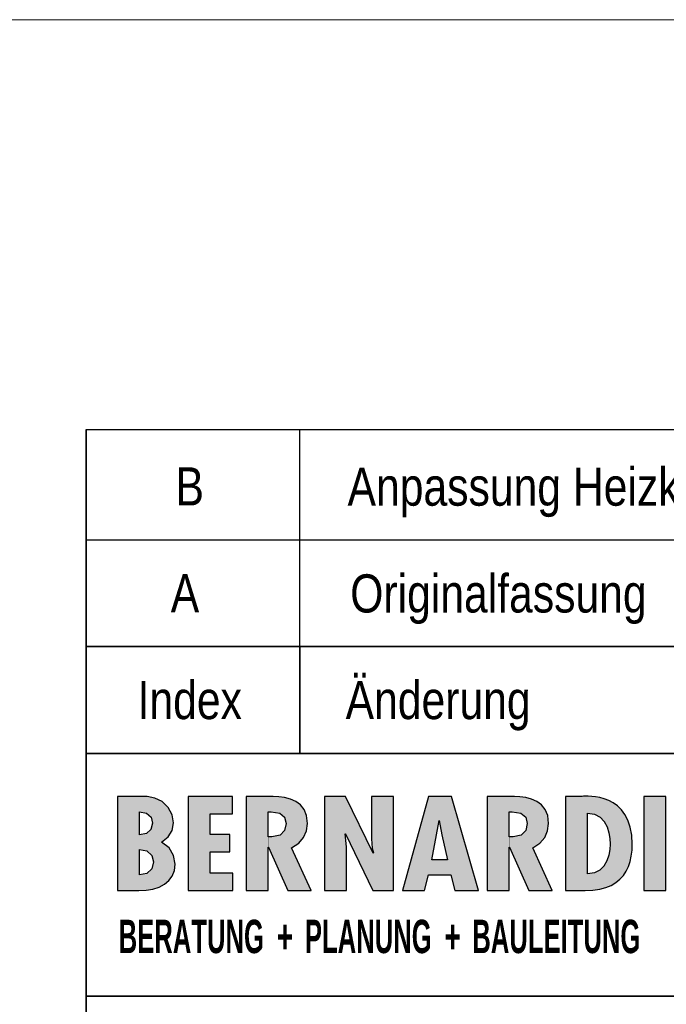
# Model space of a CAD drawing. Extents: x -88 to 926, y 37 to 334.
# Tile 6 of 12: x 738 to 779, y 104 to 166. Entities that reach past the tile are written whole.
import ezdxf

# ---------------------------------------------------------------- set-up
doc = ezdxf.new("R2010")
doc.units = 0
doc.layers.get('0').update_dxf_attribs({"lineweight": 13})
doc.layers.add('X_BI_Geometrie', color=7, linetype='Continuous', lineweight=13)
doc.layers.add('X_BI_Text', color=7, linetype='Continuous', lineweight=25)
doc.layers.add('X_BI_Schemaaufbau', color=9, linetype='Continuous', lineweight=18, true_color=0x808080)
doc.styles.get("Standard").update_dxf_attribs({"font": 'arial.ttf'})

# ---------------------------------------------------------------- blocks, each defined once
blk = doc.blocks.new('Blockreferenz-A03ENM1NI0', base_point=(739.746, 41.581))
at = {"color": 0, "linetype": 'ByBlock', "lineweight": 35, "ltscale": 0.35}
for p, q in [((741.976, 119.79), (741.976, 140.336)), ((741.976, 126.563), (920.976, 126.563)), ((755.522, 126.563), (755.522, 119.79)), ((741.976, 119.79), (741.976, 41.581)), ((741.976, 119.79), (920.976, 119.79)), ((741.976, 104.408), (920.976, 104.408))]:
    blk.add_line(p, q, dxfattribs=at)
at = {"color": 0, "linetype": 'ByBlock', "lineweight": 25, "ltscale": 0.25}
for p, q in [((741.976, 140.336), (920.976, 140.336)), ((755.522, 126.563), (755.522, 140.336)), ((741.976, 133.336), (920.976, 133.336))]:
    blk.add_line(p, q, dxfattribs=at)
at = {"color": 0, "lineweight": 25}
for p, q in [((745.325, 117.068), (743.958, 117.068)), ((743.958, 117.068), (743.958, 111.099)), ((745.846, 117.053), (745.325, 117.068)), ((746.329, 116.965), (745.846, 117.053)), ((746.787, 116.743), (746.329, 116.965)), ((751.253, 117.068), (748.443, 117.068)), ((748.443, 117.068), (748.443, 111.099)), ((751.253, 115.96), (751.253, 117.068)), ((753.519, 117.068), (752.114, 117.068)), ((752.114, 117.068), (752.114, 111.099)), ((753.839, 117.063), (753.519, 117.068)), ((754.191, 117.04), (753.839, 117.063)), ((754.558, 116.987), (754.191, 117.04)), ((754.921, 116.892), (754.558, 116.987)), ((755.26, 116.742), (754.921, 116.892)), ((758.417, 117.068), (757.077, 117.068)), ((757.077, 117.068), (757.077, 111.099)), ((760.16, 113.466), (758.417, 117.068)), ((761.462, 117.068), (760.066, 117.068)), ((760.066, 117.068), (760.066, 114.384)), ((761.462, 111.099), (761.462, 117.068)), ((763.663, 117.068), (762.024, 111.099)), ((765.134, 117.068), (763.663, 117.068)), ((766.83, 111.099), (765.134, 117.068)), ((768.796, 117.068), (767.391, 117.068)), ((767.391, 117.068), (767.391, 111.099)), ((769.115, 117.063), (768.796, 117.068)), ((769.468, 117.04), (769.115, 117.063)), ((769.835, 116.987), (769.468, 117.04)), ((770.197, 116.892), (769.835, 116.987)), ((770.536, 116.742), (770.197, 116.892)), ((773.413, 117.068), (772.354, 117.068)), ((772.354, 117.068), (772.354, 111.099)), ((773.488, 117.071), (773.413, 117.068)), ((773.619, 117.075), (773.488, 117.071)), ((773.795, 117.074), (773.619, 117.075)), ((774.01, 117.063), (773.795, 117.074)), ((774.255, 117.036), (774.01, 117.063)), ((774.521, 116.988), (774.255, 117.036)), ((774.802, 116.911), (774.521, 116.988)), ((775.087, 116.802), (774.802, 116.911)), ((775.37, 116.653), (775.087, 116.802)), ((778.713, 117.068), (777.317, 117.068)), ((777.317, 117.068), (777.317, 111.099)), ((778.713, 111.099), (778.713, 117.068)), ((747.182, 116.365), (746.787, 116.743)), ((747.425, 115.898), (747.182, 116.365)), ((755.556, 116.526), (755.26, 116.742)), ((755.791, 116.232), (755.556, 116.526)), ((755.946, 115.846), (755.791, 116.232)), ((770.833, 116.526), (770.536, 116.742)), ((771.068, 116.232), (770.833, 116.526)), ((771.223, 115.846), (771.068, 116.232)), ((775.641, 116.46), (775.37, 116.653)), ((775.894, 116.216), (775.641, 116.46)), ((776.119, 115.916), (775.894, 116.216)), ((745.353, 114.622), (745.353, 116.079)), ((745.353, 116.079), (745.807, 116.003)), ((745.807, 116.003), (746.09, 115.755)), ((746.09, 115.755), (746.187, 115.374)), ((747.508, 115.398), (747.425, 115.898)), ((749.839, 114.661), (749.839, 115.96)), ((749.839, 115.96), (751.253, 115.96)), ((753.51, 114.503), (753.51, 116.094)), ((753.51, 116.094), (753.697, 116.094)), ((753.697, 116.094), (754.255, 116.01)), ((754.255, 116.01), (754.554, 115.74)), ((754.554, 115.74), (754.643, 115.35)), ((756.002, 115.358), (755.946, 115.846)), ((764.188, 114.63), (764.338, 115.532)), ((764.338, 115.532), (764.357, 115.532)), ((764.357, 115.532), (764.516, 114.63)), ((768.786, 114.503), (768.786, 116.094)), ((768.786, 116.094), (768.974, 116.094)), ((768.974, 116.094), (769.531, 116.01)), ((769.531, 116.01), (769.831, 115.74)), ((769.831, 115.74), (769.92, 115.35)), ((771.278, 115.358), (771.223, 115.846)), ((773.75, 116.007), (774.192, 115.938)), ((773.75, 112.16), (773.75, 116.007)), ((774.192, 115.938), (774.538, 115.751)), ((774.538, 115.751), (774.798, 115.474)), ((776.308, 115.553), (776.119, 115.916)), ((776.453, 115.123), (776.308, 115.553)), ((746.088, 114.978), (745.803, 114.716)), ((746.187, 115.374), (746.088, 114.978)), ((747.179, 114.499), (747.428, 114.909)), ((747.428, 114.909), (747.508, 115.398)), ((754.554, 114.91), (754.267, 114.608)), ((754.643, 115.35), (754.554, 114.91)), ((755.761, 114.461), (755.943, 114.885)), ((755.943, 114.885), (756.002, 115.358)), ((769.831, 114.91), (769.544, 114.608)), ((769.92, 115.35), (769.831, 114.91)), ((771.037, 114.461), (771.219, 114.885)), ((771.219, 114.885), (771.278, 115.358)), ((774.798, 115.474), (774.982, 115.136)), ((774.982, 115.136), (775.101, 114.765)), ((776.546, 114.619), (776.453, 115.123)), ((745.803, 114.716), (745.353, 114.622)), ((746.749, 114.163), (747.179, 114.499)), ((751.085, 114.661), (749.839, 114.661)), ((751.085, 113.553), (751.085, 114.661)), ((753.753, 114.495), (753.51, 114.503)), ((754.267, 114.608), (753.753, 114.495)), ((755.449, 114.1), (755.761, 114.461)), ((758.398, 114.685), (758.417, 114.701)), ((758.464, 114.083), (758.398, 114.685)), ((758.417, 114.701), (760.141, 111.099)), ((760.066, 114.384), (760.076, 114.076)), ((763.888, 113.038), (764.188, 114.63)), ((764.516, 114.63), (764.872, 113.038)), ((769.03, 114.495), (768.786, 114.503)), ((769.544, 114.608), (769.03, 114.495)), ((770.725, 114.1), (771.037, 114.461)), ((775.101, 114.765), (775.164, 114.392)), ((775.164, 114.392), (775.183, 114.044)), ((776.579, 114.036), (776.546, 114.619)), ((745.353, 112.088), (745.353, 113.703)), ((745.353, 113.703), (745.83, 113.609)), ((747.233, 113.812), (746.749, 114.163)), ((747.524, 113.312), (747.233, 113.812)), ((753.51, 113.854), (753.529, 113.854)), ((753.51, 111.099), (753.51, 113.854)), ((753.529, 113.854), (754.756, 111.099)), ((754.999, 113.814), (755.449, 114.1)), ((756.227, 111.099), (754.999, 113.814)), ((758.473, 113.838), (758.464, 114.083)), ((758.473, 111.099), (758.473, 113.838)), ((760.076, 114.076), (760.112, 113.774)), ((760.112, 113.774), (760.178, 113.482)), ((768.786, 113.854), (768.805, 113.854)), ((768.786, 111.099), (768.786, 113.854)), ((768.805, 113.854), (770.032, 111.099)), ((770.276, 113.814), (770.725, 114.1)), ((771.503, 111.099), (770.276, 113.814)), ((775.163, 113.703), (775.096, 113.337)), ((775.183, 114.044), (775.163, 113.703)), ((776.522, 113.286), (776.565, 113.652)), ((776.565, 113.652), (776.579, 114.036)), ((745.83, 113.609), (746.136, 113.328)), ((746.136, 113.328), (746.243, 112.912)), ((747.621, 112.777), (747.524, 113.312)), ((749.839, 112.207), (749.839, 113.553)), ((749.839, 113.553), (751.085, 113.553)), ((760.178, 113.482), (760.16, 113.466)), ((764.872, 113.038), (763.888, 113.038)), ((775.096, 113.337), (774.973, 112.975)), ((776.447, 112.942), (776.522, 113.286)), ((746.138, 112.471), (745.834, 112.181)), ((746.243, 112.912), (746.138, 112.471)), ((747.574, 112.366), (747.621, 112.777)), ((774.526, 112.382), (774.183, 112.21)), ((774.786, 112.647), (774.526, 112.382)), ((774.973, 112.975), (774.786, 112.647)), ((776.197, 112.323), (776.339, 112.62)), ((776.339, 112.62), (776.447, 112.942)), ((745.834, 112.181), (745.353, 112.088)), ((747.227, 111.728), (747.44, 112.017)), ((747.44, 112.017), (747.574, 112.366)), ((751.272, 112.207), (749.839, 112.207)), ((751.272, 111.099), (751.272, 112.207)), ((763.41, 111.099), (763.663, 112.104)), ((763.663, 112.104), (765.078, 112.104)), ((765.078, 112.104), (765.34, 111.099)), ((774.183, 112.21), (773.75, 112.16)), ((775.545, 111.603), (775.802, 111.813)), ((775.802, 111.813), (776.019, 112.053)), ((776.019, 112.053), (776.197, 112.323)), ((745.781, 111.123), (746.214, 111.195)), ((746.214, 111.195), (746.605, 111.319)), ((746.605, 111.319), (746.946, 111.496)), ((746.946, 111.496), (747.227, 111.728)), ((774.083, 111.12), (774.517, 111.184)), ((774.517, 111.184), (774.905, 111.287)), ((774.905, 111.287), (775.247, 111.427)), ((775.247, 111.427), (775.545, 111.603)), ((743.958, 111.099), (745.316, 111.099)), ((745.316, 111.099), (745.781, 111.123)), ((748.443, 111.099), (751.272, 111.099)), ((752.114, 111.099), (753.51, 111.099)), ((754.756, 111.099), (756.227, 111.099)), ((757.077, 111.099), (758.473, 111.099)), ((760.141, 111.099), (761.462, 111.099)), ((762.024, 111.099), (763.41, 111.099)), ((765.34, 111.099), (766.83, 111.099)), ((767.391, 111.099), (768.786, 111.099)), ((770.032, 111.099), (771.503, 111.099)), ((772.354, 111.099), (773.6, 111.099)), ((773.6, 111.099), (774.083, 111.12)), ((777.317, 111.099), (778.713, 111.099))]:
    blk.add_line(p, q, dxfattribs=at)
at = {"color": 0, "lineweight": -2}
for p, q in [((743.958, 117.068), (743.958, 111.099)), ((745.325, 117.068), (743.958, 117.068)), ((745.846, 117.053), (745.325, 117.068)), ((746.329, 116.965), (745.846, 117.053)), ((746.787, 116.743), (746.329, 116.965)), ((748.443, 111.099), (748.443, 117.068)), ((748.443, 117.068), (751.253, 117.068)), ((751.253, 117.068), (751.253, 115.96)), ((752.114, 117.068), (752.114, 111.099)), ((753.519, 117.068), (752.114, 117.068)), ((753.839, 117.063), (753.519, 117.068)), ((754.191, 117.04), (753.839, 117.063)), ((754.558, 116.987), (754.191, 117.04)), ((754.921, 116.892), (754.558, 116.987)), ((755.26, 116.742), (754.921, 116.892)), ((757.077, 117.068), (758.417, 117.068)), ((757.077, 111.099), (757.077, 117.068)), ((758.417, 117.068), (760.16, 113.466)), ((760.066, 117.068), (761.462, 117.068)), ((760.066, 114.384), (760.066, 117.068)), ((761.462, 117.068), (761.462, 111.099)), ((763.663, 117.068), (762.024, 111.099)), ((765.134, 117.068), (763.663, 117.068)), ((766.83, 111.099), (765.134, 117.068)), ((768.796, 117.068), (767.391, 117.068)), ((767.391, 117.068), (767.391, 111.099)), ((769.115, 117.063), (768.796, 117.068)), ((769.468, 117.04), (769.115, 117.063)), ((769.835, 116.987), (769.468, 117.04)), ((770.197, 116.892), (769.835, 116.987)), ((770.536, 116.742), (770.197, 116.892)), ((772.354, 117.068), (772.354, 111.099)), ((773.413, 117.068), (772.354, 117.068)), ((773.488, 117.071), (773.413, 117.068)), ((773.619, 117.075), (773.488, 117.071)), ((773.795, 117.074), (773.619, 117.075)), ((774.01, 117.063), (773.795, 117.074)), ((774.255, 117.036), (774.01, 117.063)), ((774.521, 116.988), (774.255, 117.036)), ((774.802, 116.911), (774.521, 116.988)), ((775.087, 116.802), (774.802, 116.911)), ((775.37, 116.653), (775.087, 116.802)), ((777.317, 117.068), (778.713, 117.068)), ((777.317, 111.099), (777.317, 117.068)), ((777.317, 111.099), (777.317, 117.068)), ((777.317, 117.068), (778.713, 117.068)), ((778.713, 117.068), (778.713, 111.099)), ((778.713, 117.068), (778.713, 111.099)), ((747.182, 116.365), (746.787, 116.743)), ((747.425, 115.898), (747.182, 116.365)), ((755.556, 116.526), (755.26, 116.742)), ((755.791, 116.232), (755.556, 116.526)), ((755.946, 115.846), (755.791, 116.232)), ((770.833, 116.526), (770.536, 116.742)), ((771.068, 116.232), (770.833, 116.526)), ((771.223, 115.846), (771.068, 116.232)), ((775.641, 116.46), (775.37, 116.653)), ((775.894, 116.216), (775.641, 116.46)), ((776.119, 115.916), (775.894, 116.216)), ((745.353, 116.079), (745.807, 116.003)), ((745.353, 114.622), (745.353, 116.079)), ((745.807, 116.003), (746.09, 115.755)), ((746.09, 115.755), (746.187, 115.374)), ((747.508, 115.398), (747.425, 115.898)), ((749.839, 115.96), (749.839, 114.661)), ((751.253, 115.96), (749.839, 115.96)), ((753.51, 116.094), (753.697, 116.094)), ((753.51, 114.503), (753.51, 116.094)), ((753.697, 116.094), (754.255, 116.01)), ((754.255, 116.01), (754.554, 115.74)), ((754.554, 115.74), (754.643, 115.35)), ((756.002, 115.358), (755.946, 115.846)), ((764.188, 114.63), (764.338, 115.532)), ((764.338, 115.532), (764.357, 115.532)), ((764.357, 115.532), (764.516, 114.63)), ((768.786, 114.503), (768.786, 116.094)), ((768.786, 116.094), (768.974, 116.094)), ((768.974, 116.094), (769.531, 116.01)), ((769.531, 116.01), (769.831, 115.74)), ((769.831, 115.74), (769.92, 115.35)), ((771.278, 115.358), (771.223, 115.846)), ((773.75, 116.007), (774.192, 115.938)), ((773.75, 112.16), (773.75, 116.007)), ((774.192, 115.938), (774.538, 115.751)), ((774.538, 115.751), (774.798, 115.474)), ((776.308, 115.553), (776.119, 115.916)), ((776.453, 115.123), (776.308, 115.553)), ((746.088, 114.978), (745.803, 114.716)), ((746.187, 115.374), (746.088, 114.978)), ((747.179, 114.499), (747.428, 114.909)), ((747.428, 114.909), (747.508, 115.398)), ((754.554, 114.91), (754.267, 114.608)), ((754.643, 115.35), (754.554, 114.91)), ((755.761, 114.461), (755.943, 114.885)), ((755.943, 114.885), (756.002, 115.358)), ((769.831, 114.91), (769.544, 114.608)), ((769.92, 115.35), (769.831, 114.91)), ((771.037, 114.461), (771.219, 114.885)), ((771.219, 114.885), (771.278, 115.358)), ((774.798, 115.474), (774.982, 115.136)), ((774.982, 115.136), (775.101, 114.765)), ((776.546, 114.619), (776.453, 115.123)), ((745.803, 114.716), (745.353, 114.622)), ((746.749, 114.163), (747.179, 114.499)), ((749.839, 114.661), (751.085, 114.661)), ((751.085, 114.661), (751.085, 113.553)), ((753.753, 114.495), (753.51, 114.503)), ((754.267, 114.608), (753.753, 114.495)), ((755.449, 114.1), (755.761, 114.461)), ((758.417, 114.701), (758.398, 114.685)), ((758.398, 114.685), (758.464, 114.083)), ((760.141, 111.099), (758.417, 114.701)), ((760.076, 114.076), (760.066, 114.384)), ((763.888, 113.038), (764.188, 114.63)), ((764.516, 114.63), (764.872, 113.038)), ((769.03, 114.495), (768.786, 114.503)), ((769.544, 114.608), (769.03, 114.495)), ((770.725, 114.1), (771.037, 114.461)), ((775.101, 114.765), (775.164, 114.392)), ((775.164, 114.392), (775.183, 114.044)), ((776.579, 114.036), (776.546, 114.619)), ((745.353, 113.703), (745.83, 113.609)), ((745.353, 112.088), (745.353, 113.703)), ((747.233, 113.812), (746.749, 114.163)), ((747.524, 113.312), (747.233, 113.812)), ((753.51, 113.854), (753.529, 113.854)), ((753.51, 111.099), (753.51, 113.854)), ((753.529, 113.854), (754.756, 111.099)), ((754.999, 113.814), (755.449, 114.1)), ((756.227, 111.099), (754.999, 113.814)), ((758.464, 114.083), (758.473, 113.838)), ((758.473, 113.838), (758.473, 111.099)), ((760.112, 113.774), (760.076, 114.076)), ((760.178, 113.482), (760.112, 113.774)), ((768.786, 113.854), (768.805, 113.854)), ((768.786, 111.099), (768.786, 113.854)), ((768.805, 113.854), (770.032, 111.099)), ((770.276, 113.814), (770.725, 114.1)), ((771.503, 111.099), (770.276, 113.814)), ((775.163, 113.703), (775.096, 113.337)), ((775.183, 114.044), (775.163, 113.703)), ((776.522, 113.286), (776.565, 113.652)), ((776.565, 113.652), (776.579, 114.036)), ((745.83, 113.609), (746.136, 113.328)), ((746.136, 113.328), (746.243, 112.912)), ((747.621, 112.777), (747.524, 113.312)), ((751.085, 113.553), (749.839, 113.553)), ((749.839, 113.553), (749.839, 112.207)), ((760.16, 113.466), (760.178, 113.482)), ((764.872, 113.038), (763.888, 113.038)), ((775.096, 113.337), (774.973, 112.975)), ((776.447, 112.942), (776.522, 113.286)), ((746.138, 112.471), (745.834, 112.181)), ((746.243, 112.912), (746.138, 112.471)), ((747.574, 112.366), (747.621, 112.777)), ((774.526, 112.382), (774.183, 112.21)), ((774.786, 112.647), (774.526, 112.382)), ((774.973, 112.975), (774.786, 112.647)), ((776.197, 112.323), (776.339, 112.62)), ((776.339, 112.62), (776.447, 112.942)), ((745.834, 112.181), (745.353, 112.088)), ((747.227, 111.728), (747.44, 112.017)), ((747.44, 112.017), (747.574, 112.366)), ((749.839, 112.207), (751.272, 112.207)), ((751.272, 112.207), (751.272, 111.099)), ((763.41, 111.099), (763.663, 112.104)), ((763.663, 112.104), (765.078, 112.104)), ((765.078, 112.104), (765.34, 111.099)), ((774.183, 112.21), (773.75, 112.16)), ((775.545, 111.603), (775.802, 111.813)), ((775.802, 111.813), (776.019, 112.053)), ((776.019, 112.053), (776.197, 112.323)), ((745.781, 111.123), (746.214, 111.195)), ((746.214, 111.195), (746.605, 111.319)), ((746.605, 111.319), (746.946, 111.496)), ((746.946, 111.496), (747.227, 111.728)), ((774.083, 111.12), (774.517, 111.184)), ((774.517, 111.184), (774.905, 111.287)), ((774.905, 111.287), (775.247, 111.427)), ((775.247, 111.427), (775.545, 111.603)), ((743.958, 111.099), (745.316, 111.099)), ((745.316, 111.099), (745.781, 111.123)), ((751.272, 111.099), (748.443, 111.099)), ((752.114, 111.099), (753.51, 111.099)), ((754.756, 111.099), (756.227, 111.099)), ((758.473, 111.099), (757.077, 111.099)), ((761.462, 111.099), (760.141, 111.099)), ((762.024, 111.099), (763.41, 111.099)), ((765.34, 111.099), (766.83, 111.099)), ((767.391, 111.099), (768.786, 111.099)), ((770.032, 111.099), (771.503, 111.099)), ((772.354, 111.099), (773.6, 111.099)), ((773.6, 111.099), (774.083, 111.12)), ((778.713, 111.099), (777.317, 111.099))]:
    blk.add_line(p, q, dxfattribs=at)
at = {"color": 0, "lineweight": 25}
for points in [[(743.958, 111.099), (743.958, 117.068), (745.316, 111.099)], [(745.316, 111.099), (743.958, 117.068), (745.316, 117.068)], [(745.316, 111.099), (745.316, 117.068), (745.325, 111.099)], [(745.325, 111.099), (745.316, 117.068), (745.325, 117.068)], [(745.325, 111.099), (745.325, 117.068), (745.353, 111.101)], [(745.353, 116.079), (745.325, 117.068), (745.353, 117.067)], [(745.353, 111.101), (745.325, 117.068), (745.353, 112.088)], [(745.353, 112.088), (745.325, 117.068), (745.353, 113.703)], [(745.353, 113.703), (745.325, 117.068), (745.353, 114.622)], [(745.353, 114.622), (745.325, 117.068), (745.353, 116.079)], [(745.353, 116.079), (745.353, 117.067), (745.807, 116.003)], [(745.807, 116.003), (745.353, 117.067), (745.807, 117.054)], [(745.807, 116.003), (745.807, 117.054), (745.846, 115.969)], [(745.846, 115.969), (745.807, 117.054), (745.846, 117.053)], [(745.846, 115.969), (745.846, 117.053), (746.09, 115.755)], [(746.09, 115.755), (745.846, 117.053), (746.09, 117.008)], [(746.09, 115.755), (746.09, 117.008), (746.187, 115.374)], [(746.187, 115.374), (746.09, 117.008), (746.187, 116.991)], [(746.187, 113.129), (746.187, 116.991), (746.243, 112.912)], [(746.243, 112.912), (746.187, 116.991), (746.243, 116.98)], [(746.243, 111.205), (746.243, 116.98), (746.329, 111.232)], [(746.329, 111.232), (746.243, 116.98), (746.329, 116.965)], [(746.329, 111.232), (746.329, 116.965), (746.605, 111.319)], [(746.605, 111.319), (746.329, 116.965), (746.605, 116.831)], [(746.605, 111.319), (746.605, 116.831), (746.749, 111.394)], [(746.749, 111.394), (746.605, 116.831), (746.749, 116.762)], [(746.749, 114.163), (746.749, 116.762), (746.787, 114.192)], [(746.787, 114.192), (746.749, 116.762), (746.787, 116.743)], [(748.443, 111.099), (748.443, 117.068), (749.839, 111.099)], [(749.839, 115.96), (748.443, 117.068), (749.839, 117.068)], [(749.839, 111.099), (748.443, 117.068), (749.839, 112.207)], [(749.839, 112.207), (748.443, 117.068), (749.839, 113.553)], [(749.839, 113.553), (748.443, 117.068), (749.839, 114.661)], [(749.839, 114.661), (748.443, 117.068), (749.839, 115.96)], [(749.839, 115.96), (749.839, 117.068), (751.253, 115.96)], [(751.253, 115.96), (749.839, 117.068), (751.253, 117.068)], [(752.114, 111.099), (752.114, 117.068), (753.51, 111.099)], [(753.51, 116.094), (752.114, 117.068), (753.51, 117.068)], [(753.51, 111.099), (752.114, 117.068), (753.51, 113.854)], [(753.51, 113.854), (752.114, 117.068), (753.51, 114.503)], [(753.51, 114.503), (752.114, 117.068), (753.51, 116.094)], [(753.51, 116.094), (753.51, 117.068), (753.519, 116.094)], [(753.519, 116.094), (753.51, 117.068), (753.519, 117.068)], [(753.519, 116.094), (753.519, 117.068), (753.697, 116.094)], [(753.697, 116.094), (753.519, 117.068), (753.697, 117.065)], [(753.697, 116.094), (753.697, 117.065), (753.839, 116.073)], [(753.839, 116.073), (753.697, 117.065), (753.839, 117.063)], [(753.839, 116.073), (753.839, 117.063), (754.191, 116.02)], [(754.191, 116.02), (753.839, 117.063), (754.191, 117.04)], [(754.191, 116.02), (754.191, 117.04), (754.255, 116.01)], [(754.255, 116.01), (754.191, 117.04), (754.255, 117.031)], [(754.255, 116.01), (754.255, 117.031), (754.554, 115.74)], [(754.554, 115.74), (754.255, 117.031), (754.554, 116.988)], [(754.554, 115.74), (754.554, 116.988), (754.558, 115.722)], [(754.558, 115.722), (754.554, 116.988), (754.558, 116.987)], [(754.558, 115.722), (754.558, 116.987), (754.643, 115.35)], [(754.643, 115.35), (754.558, 116.987), (754.643, 116.965)], [(754.643, 111.351), (754.643, 116.965), (754.756, 111.099)], [(754.756, 111.099), (754.643, 116.965), (754.756, 116.935)], [(754.756, 111.099), (754.756, 116.935), (754.921, 111.099)], [(754.921, 111.099), (754.756, 116.935), (754.921, 116.892)], [(754.921, 111.099), (754.921, 116.892), (754.999, 111.099)], [(754.999, 111.099), (754.921, 116.892), (754.999, 116.857)], [(754.999, 113.814), (754.999, 116.857), (755.26, 113.98)], [(755.26, 113.98), (754.999, 116.857), (755.26, 116.742)], [(757.077, 111.099), (757.077, 117.068), (758.398, 111.099)], [(758.398, 111.099), (757.077, 117.068), (758.398, 117.068)], [(758.398, 114.685), (758.398, 117.068), (758.417, 114.701)], [(758.417, 114.701), (758.398, 117.068), (758.417, 117.068)], [(758.417, 114.701), (758.417, 117.068), (760.141, 111.099)], [(760.141, 111.099), (758.417, 117.068), (760.141, 113.505)], [(760.066, 114.384), (760.066, 117.068), (760.076, 114.076)], [(760.076, 114.076), (760.066, 117.068), (760.076, 117.068)], [(760.076, 114.076), (760.076, 117.068), (760.112, 113.774)], [(760.112, 113.774), (760.076, 117.068), (760.112, 117.068)], [(760.112, 113.774), (760.112, 117.068), (760.178, 113.482)], [(760.178, 113.482), (760.112, 117.068), (760.178, 117.068)], [(760.178, 111.099), (760.178, 117.068), (761.462, 111.099)], [(761.462, 111.099), (760.178, 117.068), (761.462, 117.068)], [(763.663, 112.104), (763.41, 116.147), (763.663, 117.068)], [(763.663, 112.104), (763.663, 117.068), (763.888, 112.104)], [(763.888, 112.104), (763.663, 117.068), (763.888, 117.068)], [(763.888, 113.038), (763.888, 117.068), (764.188, 114.63)], [(764.188, 114.63), (763.888, 117.068), (764.188, 117.068)], [(764.188, 114.63), (764.188, 117.068), (764.338, 115.532)], [(764.338, 115.532), (764.188, 117.068), (764.338, 117.068)], [(764.338, 115.532), (764.338, 117.068), (764.357, 115.532)], [(764.357, 115.532), (764.338, 117.068), (764.357, 117.068)], [(764.357, 115.532), (764.357, 117.068), (764.516, 114.63)], [(764.516, 114.63), (764.357, 117.068), (764.516, 117.068)], [(764.516, 114.63), (764.516, 117.068), (764.872, 113.038)], [(764.872, 113.038), (764.516, 117.068), (764.872, 117.068)], [(764.872, 112.104), (764.872, 117.068), (765.078, 112.104)], [(765.078, 112.104), (764.872, 117.068), (765.078, 117.068)], [(765.078, 112.104), (765.078, 117.068), (765.134, 111.889)], [(765.134, 111.889), (765.078, 117.068), (765.134, 117.068)], [(765.134, 111.889), (765.134, 117.068), (765.34, 111.099)], [(765.34, 111.099), (765.134, 117.068), (765.34, 116.342)], [(767.391, 111.099), (767.391, 117.068), (768.786, 111.099)], [(768.786, 116.094), (767.391, 117.068), (768.786, 117.068)], [(768.786, 111.099), (767.391, 117.068), (768.786, 113.854)], [(768.786, 113.854), (767.391, 117.068), (768.786, 114.503)], [(768.786, 114.503), (767.391, 117.068), (768.786, 116.094)], [(768.786, 116.094), (768.786, 117.068), (768.796, 116.094)], [(768.796, 116.094), (768.786, 117.068), (768.796, 117.068)], [(768.796, 116.094), (768.796, 117.068), (768.974, 116.094)], [(768.974, 116.094), (768.796, 117.068), (768.974, 117.065)], [(768.974, 116.094), (768.974, 117.065), (769.115, 116.073)], [(769.115, 116.073), (768.974, 117.065), (769.115, 117.063)], [(769.115, 116.073), (769.115, 117.063), (769.468, 116.02)], [(769.468, 116.02), (769.115, 117.063), (769.468, 117.04)], [(769.468, 116.02), (769.468, 117.04), (769.531, 116.01)], [(769.531, 116.01), (769.468, 117.04), (769.531, 117.031)], [(769.531, 116.01), (769.531, 117.031), (769.831, 115.74)], [(769.831, 115.74), (769.531, 117.031), (769.831, 116.988)], [(769.831, 115.74), (769.831, 116.988), (769.835, 115.722)], [(769.835, 115.722), (769.831, 116.988), (769.835, 116.987)], [(769.835, 115.722), (769.835, 116.987), (769.92, 115.35)], [(769.92, 115.35), (769.835, 116.987), (769.92, 116.965)], [(769.92, 111.351), (769.92, 116.965), (770.032, 111.099)], [(770.032, 111.099), (769.92, 116.965), (770.032, 116.935)], [(770.032, 111.099), (770.032, 116.935), (770.197, 111.099)], [(770.197, 111.099), (770.032, 116.935), (770.197, 116.892)], [(770.197, 111.099), (770.197, 116.892), (770.276, 111.099)], [(770.276, 111.099), (770.197, 116.892), (770.276, 116.857)], [(770.276, 113.814), (770.276, 116.857), (770.536, 113.98)], [(770.536, 113.98), (770.276, 116.857), (770.536, 116.742)], [(772.354, 111.099), (772.354, 117.068), (773.413, 111.099)], [(773.413, 111.099), (772.354, 117.068), (773.413, 117.068)], [(773.488, 111.099), (773.413, 117.068), (773.488, 117.071)], [(773.413, 111.099), (773.413, 117.068), (773.488, 111.099)], [(773.6, 111.099), (773.488, 117.071), (773.6, 117.074)], [(773.488, 111.099), (773.488, 117.071), (773.6, 111.099)], [(773.619, 111.1), (773.6, 117.074), (773.619, 117.075)], [(773.6, 111.099), (773.6, 117.074), (773.619, 111.1)], [(773.619, 111.1), (773.619, 117.075), (773.75, 111.106)], [(773.75, 116.007), (773.619, 117.075), (773.75, 117.074)], [(773.75, 111.106), (773.619, 117.075), (773.75, 112.16)], [(773.75, 112.16), (773.619, 117.075), (773.75, 116.007)], [(773.75, 116.007), (773.75, 117.074), (773.795, 116)], [(773.795, 116), (773.75, 117.074), (773.795, 117.074)], [(773.795, 116), (773.795, 117.074), (774.01, 115.967)], [(774.01, 115.967), (773.795, 117.074), (774.01, 117.063)], [(774.01, 115.967), (774.01, 117.063), (774.192, 115.938)], [(774.192, 115.938), (774.01, 117.063), (774.192, 117.043)], [(774.192, 115.938), (774.192, 117.043), (774.255, 115.904)], [(774.255, 115.904), (774.192, 117.043), (774.255, 117.036)], [(774.255, 115.904), (774.255, 117.036), (774.521, 115.76)], [(774.521, 115.76), (774.255, 117.036), (774.521, 116.988)], [(774.521, 115.76), (774.521, 116.988), (774.538, 115.751)], [(774.538, 115.751), (774.521, 116.988), (774.538, 116.983)], [(774.538, 115.751), (774.538, 116.983), (774.798, 115.474)], [(774.798, 115.474), (774.538, 116.983), (774.798, 116.912)], [(774.798, 115.474), (774.798, 116.912), (774.802, 115.467)], [(774.802, 115.467), (774.798, 116.912), (774.802, 116.911)], [(774.802, 115.467), (774.802, 116.911), (774.982, 115.136)], [(774.982, 115.136), (774.802, 116.911), (774.982, 116.842)], [(774.982, 115.136), (774.982, 116.842), (775.087, 114.807)], [(775.087, 114.807), (774.982, 116.842), (775.087, 116.802)], [(775.087, 114.807), (775.087, 116.802), (775.101, 114.765)], [(775.101, 114.765), (775.087, 116.802), (775.101, 116.795)], [(775.101, 114.765), (775.101, 116.795), (775.164, 114.392)], [(775.164, 114.392), (775.101, 116.795), (775.164, 116.761)], [(775.164, 114.392), (775.164, 116.761), (775.183, 114.044)], [(775.183, 114.044), (775.164, 116.761), (775.183, 116.751)], [(775.183, 111.401), (775.183, 116.751), (775.247, 111.427)], [(775.247, 111.427), (775.183, 116.751), (775.247, 116.718)], [(777.317, 111.099), (777.317, 117.068), (778.713, 111.099)], [(778.713, 111.099), (777.317, 117.068), (778.713, 117.068)], [(746.787, 114.192), (746.787, 116.743), (747.179, 114.499)], [(747.179, 114.499), (746.787, 116.743), (747.179, 116.367)], [(747.179, 114.499), (747.179, 116.367), (747.182, 114.503)], [(747.182, 114.503), (747.179, 116.367), (747.182, 116.365)], [(747.182, 114.503), (747.182, 116.365), (747.425, 114.904)], [(747.425, 114.904), (747.182, 116.365), (747.425, 115.898)], [(755.26, 113.98), (755.26, 116.742), (755.449, 114.1)], [(755.449, 114.1), (755.26, 116.742), (755.449, 116.605)], [(755.449, 114.1), (755.449, 116.605), (755.556, 114.224)], [(755.556, 114.224), (755.449, 116.605), (755.556, 116.526)], [(755.556, 114.224), (755.556, 116.526), (755.761, 114.461)], [(755.761, 114.461), (755.556, 116.526), (755.761, 116.27)], [(755.761, 114.461), (755.761, 116.27), (755.791, 114.532)], [(755.791, 114.532), (755.761, 116.27), (755.791, 116.232)], [(755.791, 114.532), (755.791, 116.232), (755.943, 114.885)], [(755.943, 114.885), (755.791, 116.232), (755.943, 115.854)], [(763.41, 111.099), (762.024, 111.099), (763.41, 116.147)], [(763.41, 111.099), (763.41, 116.147), (763.663, 112.104)], [(765.34, 111.099), (765.34, 116.342), (766.83, 111.099)], [(770.536, 113.98), (770.536, 116.742), (770.725, 114.1)], [(770.725, 114.1), (770.536, 116.742), (770.725, 116.605)], [(770.725, 114.1), (770.725, 116.605), (770.833, 114.224)], [(770.833, 114.224), (770.725, 116.605), (770.833, 116.526)], [(770.833, 114.224), (770.833, 116.526), (771.037, 114.461)], [(771.037, 114.461), (770.833, 116.526), (771.037, 116.27)], [(771.037, 114.461), (771.037, 116.27), (771.068, 114.532)], [(771.068, 114.532), (771.037, 116.27), (771.068, 116.232)], [(771.068, 114.532), (771.068, 116.232), (771.219, 114.885)], [(771.219, 114.885), (771.068, 116.232), (771.219, 115.854)], [(775.247, 111.427), (775.247, 116.718), (775.37, 111.5)], [(775.37, 111.5), (775.247, 116.718), (775.37, 116.653)], [(775.37, 111.5), (775.37, 116.653), (775.545, 111.603)], [(775.545, 111.603), (775.37, 116.653), (775.545, 116.529)], [(775.545, 111.603), (775.545, 116.529), (775.641, 111.682)], [(775.641, 111.682), (775.545, 116.529), (775.641, 116.46)], [(775.641, 111.682), (775.641, 116.46), (775.802, 111.813)], [(775.802, 111.813), (775.641, 116.46), (775.802, 116.305)], [(775.802, 111.813), (775.802, 116.305), (775.894, 111.915)], [(775.894, 111.915), (775.802, 116.305), (775.894, 116.216)], [(775.894, 111.915), (775.894, 116.216), (776.019, 112.053)], [(776.019, 112.053), (775.894, 116.216), (776.019, 116.049)], [(747.425, 114.904), (747.425, 115.898), (747.428, 114.909)], [(747.428, 114.909), (747.425, 115.898), (747.428, 115.881)], [(747.428, 114.909), (747.428, 115.881), (747.508, 115.398)], [(755.943, 114.885), (755.943, 115.854), (755.946, 114.912)], [(755.946, 114.912), (755.943, 115.854), (755.946, 115.846)], [(755.946, 114.912), (755.946, 115.846), (756.002, 115.358)], [(771.219, 114.885), (771.219, 115.854), (771.223, 114.912)], [(771.223, 114.912), (771.219, 115.854), (771.223, 115.846)], [(771.223, 114.912), (771.223, 115.846), (771.278, 115.358)], [(776.019, 112.053), (776.019, 116.049), (776.119, 112.204)], [(776.119, 112.204), (776.019, 116.049), (776.119, 115.916)], [(776.119, 112.204), (776.119, 115.916), (776.197, 112.323)], [(776.197, 112.323), (776.119, 115.916), (776.197, 115.765)], [(776.197, 112.323), (776.197, 115.765), (776.308, 112.554)], [(776.308, 112.554), (776.197, 115.765), (776.308, 115.553)], [(776.308, 112.554), (776.308, 115.553), (776.339, 112.62)], [(776.339, 112.62), (776.308, 115.553), (776.339, 115.46)], [(746.088, 113.372), (745.83, 114.741), (746.088, 114.978)], [(746.136, 113.328), (746.088, 114.978), (746.136, 115.169)], [(746.088, 113.372), (746.088, 114.978), (746.136, 113.328)], [(746.187, 113.129), (746.136, 115.169), (746.187, 115.374)], [(746.136, 113.328), (746.136, 115.169), (746.187, 113.129)], [(754.554, 111.552), (754.267, 114.608), (754.554, 114.91)], [(754.643, 111.351), (754.554, 114.91), (754.643, 115.35)], [(754.554, 111.552), (754.554, 114.91), (754.643, 111.351)], [(769.831, 111.551), (769.544, 114.608), (769.831, 114.91)], [(769.92, 111.351), (769.831, 114.91), (769.92, 115.35)], [(769.831, 111.551), (769.831, 114.91), (769.92, 111.351)], [(776.339, 112.62), (776.339, 115.46), (776.447, 112.942)], [(776.447, 112.942), (776.339, 115.46), (776.447, 115.141)], [(776.447, 112.942), (776.447, 115.141), (776.453, 112.97)], [(776.453, 112.97), (776.447, 115.141), (776.453, 115.123)], [(776.453, 112.97), (776.453, 115.123), (776.522, 113.286)], [(776.522, 113.286), (776.453, 115.123), (776.522, 114.753)], [(745.803, 113.614), (745.353, 114.622), (745.803, 114.716)], [(745.353, 113.703), (745.353, 114.622), (745.803, 113.614)], [(745.83, 113.609), (745.803, 114.716), (745.83, 114.741)], [(745.803, 113.614), (745.803, 114.716), (745.83, 113.609)], [(745.83, 113.609), (745.83, 114.741), (746.088, 113.372)], [(749.839, 113.553), (749.839, 114.661), (751.085, 113.553)], [(751.085, 113.553), (749.839, 114.661), (751.085, 114.661)], [(753.51, 113.854), (753.51, 114.503), (753.529, 113.854)], [(753.529, 113.854), (753.51, 114.503), (753.529, 114.502)], [(753.529, 113.854), (753.529, 114.502), (753.753, 113.349)], [(753.753, 113.349), (753.529, 114.502), (753.753, 114.495)], [(754.267, 112.196), (753.753, 114.495), (754.267, 114.608)], [(753.753, 113.349), (753.753, 114.495), (754.267, 112.196)], [(754.267, 112.196), (754.267, 114.608), (754.554, 111.552)], [(758.398, 111.099), (758.398, 114.685), (758.464, 111.099)], [(758.464, 111.099), (758.398, 114.685), (758.464, 114.083)], [(768.786, 113.854), (768.786, 114.503), (768.805, 113.854)], [(768.805, 113.854), (768.786, 114.503), (768.805, 114.502)], [(768.805, 113.854), (768.805, 114.502), (769.03, 113.349)], [(769.03, 113.349), (768.805, 114.502), (769.03, 114.495)], [(769.544, 112.196), (769.03, 114.495), (769.544, 114.608)], [(769.03, 113.349), (769.03, 114.495), (769.544, 112.196)], [(769.544, 112.196), (769.544, 114.608), (769.831, 111.551)], [(776.522, 113.286), (776.522, 114.753), (776.546, 113.494)], [(776.546, 113.494), (776.522, 114.753), (776.546, 114.619)], [(776.546, 113.494), (776.546, 114.619), (776.565, 113.652)], [(776.565, 113.652), (776.546, 114.619), (776.565, 114.286)], [(776.565, 113.652), (776.565, 114.286), (776.579, 114.036)], [(746.749, 111.394), (746.749, 114.163), (746.946, 111.496)], [(746.946, 111.496), (746.749, 114.163), (746.946, 114.02)], [(746.946, 111.496), (746.946, 114.02), (747.227, 111.728)], [(747.227, 111.728), (746.946, 114.02), (747.227, 113.817)], [(747.227, 111.728), (747.227, 113.817), (747.233, 111.736)], [(747.233, 111.736), (747.227, 113.817), (747.233, 113.812)], [(747.233, 111.736), (747.233, 113.812), (747.44, 112.017)], [(747.44, 112.017), (747.233, 113.812), (747.44, 113.457)], [(754.999, 111.099), (754.999, 113.814), (756.227, 111.099)], [(758.464, 111.099), (758.464, 114.083), (758.473, 111.099)], [(758.473, 111.099), (758.464, 114.083), (758.473, 113.838)], [(770.276, 111.099), (770.276, 113.814), (771.503, 111.099)], [(775.163, 111.393), (775.096, 113.337), (775.163, 113.703)], [(775.183, 111.401), (775.163, 113.703), (775.183, 114.044)], [(775.163, 111.393), (775.163, 113.703), (775.183, 111.401)], [(747.44, 112.017), (747.44, 113.457), (747.524, 112.236)], [(747.524, 112.236), (747.44, 113.457), (747.524, 113.312)], [(747.524, 112.236), (747.524, 113.312), (747.574, 112.366)], [(747.574, 112.366), (747.524, 113.312), (747.574, 113.036)], [(747.574, 112.366), (747.574, 113.036), (747.621, 112.777)], [(760.141, 111.099), (760.141, 113.505), (760.16, 111.099)], [(760.16, 111.099), (760.141, 113.505), (760.16, 113.466)], [(760.178, 111.099), (760.16, 113.466), (760.178, 113.482)], [(760.16, 111.099), (760.16, 113.466), (760.178, 111.099)], [(763.888, 112.104), (763.888, 113.038), (764.872, 112.104)], [(764.872, 112.104), (763.888, 113.038), (764.872, 113.038)], [(775.096, 111.365), (774.973, 112.975), (775.096, 113.337)], [(775.096, 111.365), (775.096, 113.337), (775.163, 111.393)], [(746.138, 111.182), (745.834, 112.181), (746.138, 112.471)], [(746.214, 111.195), (746.138, 112.471), (746.214, 112.788)], [(746.138, 111.182), (746.138, 112.471), (746.214, 111.195)], [(746.243, 111.205), (746.214, 112.788), (746.243, 112.912)], [(746.214, 111.195), (746.214, 112.788), (746.243, 111.205)], [(774.517, 111.184), (774.183, 112.21), (774.517, 112.378)], [(774.526, 111.186), (774.517, 112.378), (774.526, 112.382)], [(774.517, 111.184), (774.517, 112.378), (774.526, 111.186)], [(774.786, 111.255), (774.526, 112.382), (774.786, 112.647)], [(774.526, 111.186), (774.526, 112.382), (774.786, 111.255)], [(774.905, 111.287), (774.786, 112.647), (774.905, 112.855)], [(774.786, 111.255), (774.786, 112.647), (774.905, 111.287)], [(774.973, 111.315), (774.905, 112.855), (774.973, 112.975)], [(774.905, 111.287), (774.905, 112.855), (774.973, 111.315)], [(774.973, 111.315), (774.973, 112.975), (775.096, 111.365)], [(745.781, 111.123), (745.353, 112.088), (745.781, 112.17)], [(745.353, 111.101), (745.353, 112.088), (745.781, 111.123)], [(745.834, 111.132), (745.781, 112.17), (745.834, 112.181)], [(745.781, 111.123), (745.781, 112.17), (745.834, 111.132)], [(745.834, 111.132), (745.834, 112.181), (746.138, 111.182)], [(749.839, 111.099), (749.839, 112.207), (751.272, 111.099)], [(751.272, 111.099), (749.839, 112.207), (751.272, 112.207)], [(774.083, 111.12), (773.75, 112.16), (774.083, 112.198)], [(773.75, 111.106), (773.75, 112.16), (774.083, 111.12)], [(774.183, 111.135), (774.083, 112.198), (774.183, 112.21)], [(774.083, 111.12), (774.083, 112.198), (774.183, 111.135)], [(774.183, 111.135), (774.183, 112.21), (774.517, 111.184)]]:
    blk.add_solid(points, dxfattribs=at)
at = {"layer": 'X_BI_Text', "color": 0, "char_height": 2.41892, "attachment_point": 1}
for s, insert in [('{\\W0.8;\\fArial;Anpassung Heizkörperleistungen}', (758.542, 137.919)), ('{\\W0.8;\\fArial;B}', (747.642, 137.932)), ('{\\W0.8;\\fArial;A}', (747.341, 131.159)), ('{\\W0.8;\\fArial;Originalfassung}', (758.712, 131.146)), ('{\\W0.8;\\fArial;Änderung}', (758.42, 124.386)), ('{\\W0.8;\\fArial;Index}', (745.238, 124.386))]:
    blk.add_mtext(s, dxfattribs=dict(at, insert=insert))
at = {"layer": 'X_BI_Text', "color": 240, "linetype": 'ByBlock', "lineweight": 70, "ltscale": 0.7, "true_color": 0xff003f, "char_height": 2.115, "attachment_point": 1}
for s, insert in [('{\\W0.55;\\fArial|b1|i0;BERATUNG}', (744.039, 109.245)), ('{\\W0.55;\\fArial|b1|i0;PLANUNG}', (755.84, 109.245)), ('{\\W0.55;\\fArial|b1|i0;BAULEITUNG}', (766.444, 109.245))]:
    blk.add_mtext(s, dxfattribs=dict(at, insert=insert))
at = {"layer": 'X_BI_Text', "color": 0, "linetype": 'ByBlock', "lineweight": 70, "ltscale": 0.7, "char_height": 2.115, "attachment_point": 1}
for insert in [(754.062, 109.238), (764.685, 109.238)]:
    blk.add_mtext('{\\W0.6;\\fArial|b1|i0;+}', dxfattribs=dict(at, insert=insert))

msp = doc.modelspace()

# ---------------------------------------------------------------- linework, layer by layer
at = {"layer": 'X_BI_Schemaaufbau', "ltscale": 0.18}
msp.add_line((-31.312, 166.316), (788.168, 166.316), dxfattribs=at)

# ---------------------------------------------------------------- block references
at = {"layer": 'X_BI_Geometrie', "ltscale": 0.13}
msp.add_blockref('Blockreferenz-A03ENM1NI0', (739.746, 41.581), dxfattribs=at)

doc.saveas('drawing.dxf')
